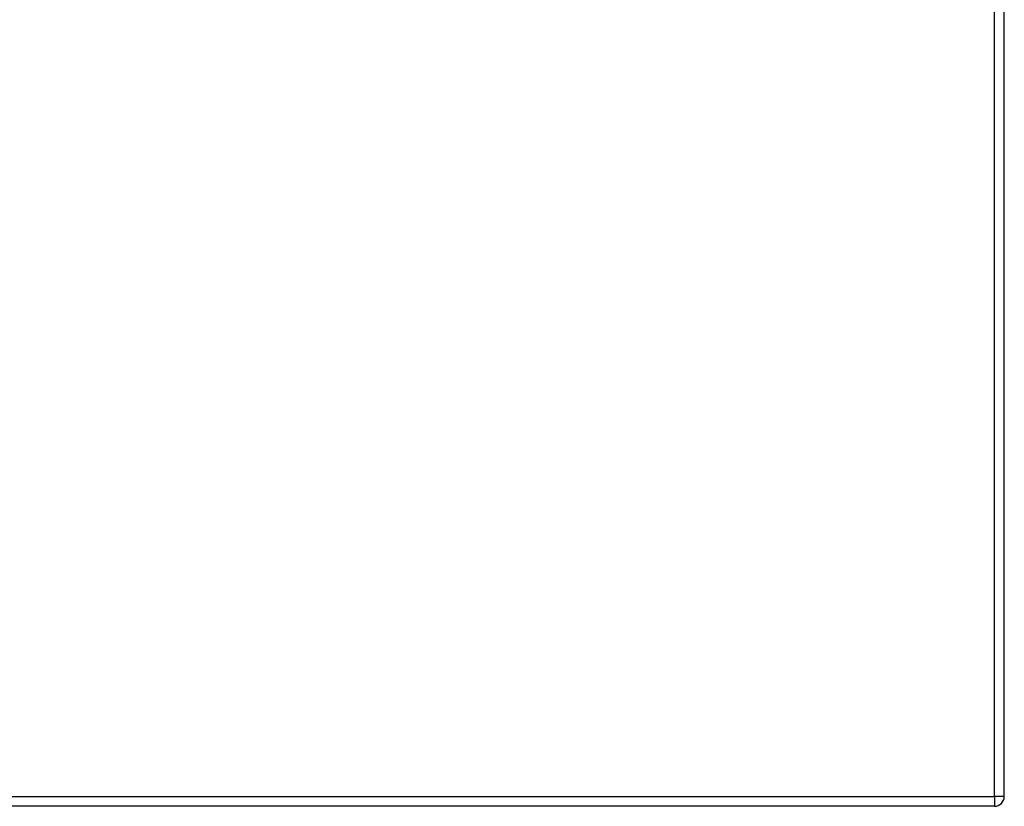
# Model space of a CAD drawing. Header units: inches. Extents: x 12 to 399, y 35 to 188.
# Tile 253 of 256: x 203 to 213, y 100 to 108. Entities that reach past the tile are written whole.
import ezdxf

# ---------------------------------------------------------------- set-up
doc = ezdxf.new("R2010")
doc.units = ezdxf.units.IN
doc.header["$MEASUREMENT"] = 0
doc.layers.add('Visible Edges(ANSI)', color=7, linetype='Continuous', lineweight=25)
doc.layers.add('Visible Tangent Edges(ANSI)', color=7, linetype='Continuous', lineweight=25)

msp = doc.modelspace()

# ---------------------------------------------------------------- linework, layer by layer
at = {"layer": 'Visible Edges(ANSI)'}
for p, q in [((213.1917, 99.8482), (213.1917, 129.5682)), ((213.0927, 99.7492), (171.4877, 99.7492))]:
    msp.add_line(p, q, dxfattribs=at)
msp.add_arc((213.0927, 99.8482), 0.099, 270, 0, dxfattribs=at)
at = {"layer": 'Visible Tangent Edges(ANSI)'}
for p, q in [((213.0927, 99.8482), (213.0927, 129.5682)), ((171.4877, 99.8482), (213.0927, 99.8482)), ((213.0927, 99.8482), (213.0927, 99.7492)), ((213.1917, 99.8482), (213.0927, 99.8482))]:
    msp.add_line(p, q, dxfattribs=at)

doc.saveas('drawing.dxf')
